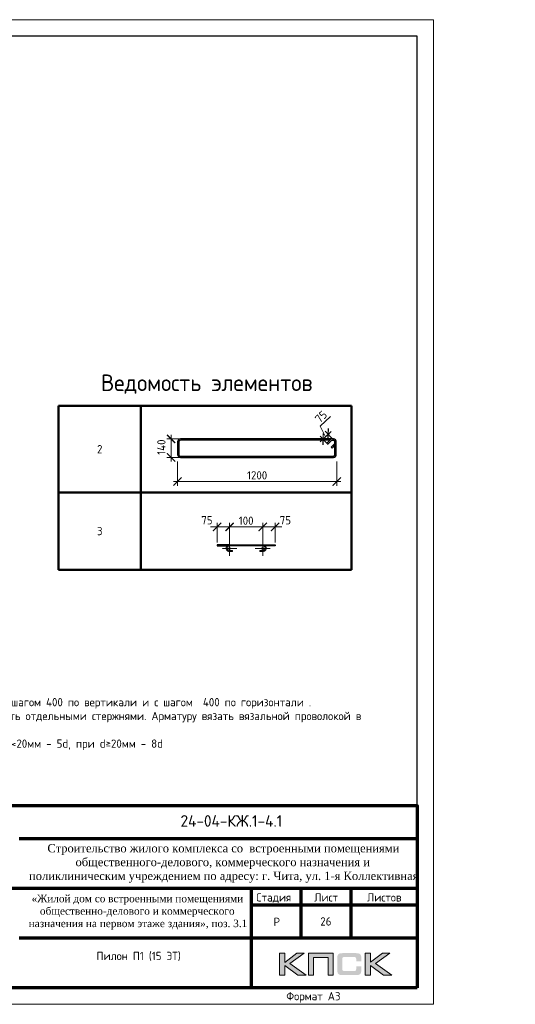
# Model space of a CAD drawing. Header units: millimetres. Extents: x 369815 to 1481759, y -423071 to -27917.
# Tile 26 of 256: x 527311 to 542256, y -396966 to -367266. Entities that reach past the tile are written whole.
import ezdxf
from ezdxf.enums import TextEntityAlignment as Align

# ---------------------------------------------------------------- set-up
doc = ezdxf.new("R2010")
doc.units = ezdxf.units.MM
doc.linetypes.add('CENTER2', pattern=[28.575, 19.05, -3.175, 3.175, -3.175])
doc.linetypes.add('GOST2.303 4', pattern=[7, 5, -2, 0])
for name, color, linetype, lineweight in [('Арм_шпильки', 143, 'Continuous', 18), ('Выноски', 20, 'Continuous', 20), ('Каркасы ригель', 3, 'Continuous', 0), ('Осевая', 10, 'CENTER2', 20), ('подоснова', 151, 'Continuous', 5), ('поз.', 2, 'Continuous', 25), ('размер', 1, 'Continuous', 25), ('РАЗМЕРЫ', 1, 'Continuous', 9), ('Рамка', 7, 'Continuous', 70), ('Текст', 7, 'Continuous', 25), ('ТОНКИЕ', 7, 'Continuous', 9)]:
    doc.layers.add(name, color=color, linetype=linetype, lineweight=lineweight)
doc.layers.add('Рамка печать', color=7, linetype='Continuous')
doc.layers.add('ТОЛСТЫЕ_ОСНОВНЫЕ', color=6, linetype='Continuous')
doc.styles.add('GOST 2.304', font='CS_Gost2304.shx')
doc.styles.add('GOST-2.304_Type-B', font='GOST_Common.ttf')
doc.styles.add('style1', font='GOST_Common.ttf', dxfattribs={"height": 500})
doc.styles.add('ГОСТ', font='GOST_Common.ttf')
doc.dimstyles.new('мой', dxfattribs={"dimscale": 100, "dimtxt": 2.5, "dimasz": 2.5, "dimexe": 1.25, "dimexo": 0.625, "dimtad": 1, "dimdec": 0, "dimtxsty": 'GOST-2.304_Type-B', "dimblk": 'ARCHTICK', "dimcen": 2.5, "dimdle": 2, "dimaunit": 1, "dimadec": 1, "dimazin": 2, "dimtfac": 1, "dimtdec": 0, "dimtmove": 1, "dimatfit": 3, "dimfxl": 1, "dimtfill": 1, "dimlwd": -1, "dimlwe": -1, "dimarcsym": 0})
doc.dimstyles.new('мой 25', dxfattribs={"dimscale": 100, "dimtxt": 2.5, "dimasz": 2.5, "dimexe": 1.25, "dimexo": 0.625, "dimtad": 1, "dimdec": 0, "dimlfac": 0.5, "dimtxsty": 'GOST-2.304_Type-B', "dimblk": 'ARCHTICK', "dimcen": 2.5, "dimdle": 1.25, "dimaunit": 1, "dimadec": 1, "dimazin": 2, "dimtfac": 1, "dimtdec": 0, "dimtmove": 1, "dimatfit": 3, "dimfxl": 6, "dimfxlon": 1, "dimtfill": 1, "dimlwd": -1, "dimlwe": -1, "dimarcsym": 0})

# ---------------------------------------------------------------- blocks, each defined once
blk = doc.blocks.new('*T1863')
at = {"layer": 'Выноски', "color": 0, "linetype": 'ByBlock', "lineweight": 50, "transparency": 16777216}
for p, q in [((0, 0), (8834, 0)), ((0, 0), (0, -4943)), ((2484, 0), (2484, -4943)), ((8834, 0), (8834, -4943)), ((0, -2606), (8834, -2606)), ((0, -4943), (8834, -4943))]:
    blk.add_line(p, q, dxfattribs=at)
at = {"layer": 'Выноски', "color": 0, "transparency": 16777216, "char_height": 250, "width": 2183.67, "attachment_point": 5, "style": 'GOST-2.304_Type-B'}
for s, insert in [('2', (1242, -1303)), ('3', (1242, -3774))]:
    blk.add_mtext(s, dxfattribs=dict(at, insert=insert))
blk = doc.blocks.new('*U121')
for p, q in [((-8, 0), (-7, 7.2)), ((-7, -7.2), (-8, 0)), ((-7, 7.2), (-4.2, 14)), ((-4.2, 14), (0.2, 19.8)), ((0.2, 19.8), (6, 24.2)), ((6, 24.2), (12.8, 27)), ((12.8, 27), (20, 28)), ((44, 28), (20, 28)), ((20, 20), (44, 20)), ((44, 20), (44, 28)), ((262.7, 28), (286.7, 28)), ((262.7, 20), (262.7, 28)), ((286.7, 20), (262.7, 20)), ((293.9, 27), (286.7, 28)), ((300.7, 24.2), (293.9, 27)), ((306.5, 19.8), (300.7, 24.2)), ((310.9, 14), (306.5, 19.8)), ((313.7, 7.2), (310.9, 14)), ((314.7, 0), (313.7, 7.2)), ((-4.2, -14), (-7, -7.2)), ((0.2, -19.8), (-4.2, -14)), ((6, -24.2), (0.2, -19.8)), ((12.8, -27), (6, -24.2)), ((20, -28), (12.8, -27)), ((20, -28), (286.7, -28)), ((286.7, -28), (293.9, -27)), ((293.9, -27), (300.7, -24.2)), ((300.7, -24.2), (306.5, -19.8)), ((306.5, -19.8), (310.9, -14)), ((310.9, -14), (313.7, -7.2)), ((313.7, -7.2), (314.7, 0))]:
    blk.add_line(p, q)
at = {"color": 0, "linetype": 'ByBlock', "lineweight": -2}
for p, q in [((0, 0), (0.7, 5.2)), ((0.7, 5.2), (2.7, 10)), ((2.7, 10), (5.9, 14.1)), ((5.9, 14.1), (10, 17.3)), ((10, 17.3), (14.8, 19.3)), ((14.8, 19.3), (20, 20)), ((291.8, 19.3), (286.7, 20)), ((296.7, 17.3), (291.8, 19.3)), ((300.8, 14.1), (296.7, 17.3)), ((304, 10), (300.8, 14.1)), ((306, 5.2), (304, 10)), ((306.7, 0), (306, 5.2)), ((0.7, -5.2), (0, 0)), ((2.7, -10), (0.7, -5.2)), ((5.9, -14.1), (2.7, -10)), ((10, -17.3), (5.9, -14.1)), ((14.8, -19.3), (10, -17.3)), ((20, -20), (14.8, -19.3)), ((20, -20), (286.7, -20)), ((286.7, -20), (291.8, -19.3)), ((291.8, -19.3), (296.7, -17.3)), ((296.7, -17.3), (300.8, -14.1)), ((300.8, -14.1), (304, -10)), ((304, -10), (306, -5.2)), ((306, -5.2), (306.7, 0))]:
    blk.add_line(p, q, dxfattribs=at)
at = {"style": 'GOST 2.304', "oblique": 15, "flags": 9}
for tag, p in [('ДИАМЕТР', (117.8, -62.2)), ('ДЛИНА', (118.1, -72.5)), ('ПОЗИЦИЯ', (118, -56.6)), ('КЛАСС', (118, -67.8)), ('МАССА', (118.7, -78.2))]:
    blk.add_attdef(tag, p, '', height=2.5, dxfattribs=at)
blk = doc.blocks.new('_ArchTick')
at = {"color": 0, "linetype": 'ByBlock', "const_width": 0.15}
blk.add_lwpolyline([(-0.5, -0.5), (0.5, 0.5)], dxfattribs=at)
blk = doc.blocks.new('*D1864')
at = {"layer": 'DEFPOINTS', "color": 0, "transparency": 16777216}
for p in [(534639, -382566), (533639, -383103), (534639, -383102)]:
    blk.add_point(p, dxfattribs=at)
at = {"layer": 'РАЗМЕРЫ', "color": 0, "linetype": 'Continuous', "transparency": 16777216}
for p, q in [((533639, -383040), (533639, -382441)), ((534639, -383040), (534639, -382441)), ((533439, -382566), (534839, -382566))]:
    blk.add_line(p, q, dxfattribs=at)
at = {"layer": 'РАЗМЕРЫ', "color": 0, "transparency": 16777216, "xscale": 250, "yscale": 250, "zscale": 250, "rotation": 180}
blk.add_blockref('_ArchTick', (533639, -382566), dxfattribs=at)
at = {"layer": 'РАЗМЕРЫ', "color": 0, "transparency": 16777216, "xscale": 250, "yscale": 250, "zscale": 250}
blk.add_blockref('_ArchTick', (534639, -382566), dxfattribs=at)
at = {"layer": 'РАЗМЕРЫ', "color": 0, "transparency": 16777216, "insert": (534139, -382378), "char_height": 250, "attachment_point": 5, "style": 'GOST-2.304_Type-B', "bg_fill": 3, "box_fill_scale": 1.1, "bg_fill_color": 256, "bg_fill_true_color": 13158600, "bg_fill_transparency": 0}
blk.add_mtext('100', dxfattribs=at)
blk = doc.blocks.new('*D1872')
at = {"layer": 'DEFPOINTS', "color": 0, "transparency": 16777216}
for p in [(533263, -383102), (533639, -383103)]:
    blk.add_point(p, dxfattribs=at)
at = {"layer": 'РАЗМЕРЫ', "color": 0, "linetype": 'Continuous', "transparency": 16777216}
for p, q in [((533263, -383040), (533263, -382441)), ((533639, -383040), (533639, -382441)), ((533839, -382566), (533063, -382566))]:
    blk.add_line(p, q, dxfattribs=at)
at = {"layer": 'РАЗМЕРЫ', "color": 0, "transparency": 16777216, "xscale": 250, "yscale": 250, "zscale": 250}
blk.add_blockref('_ArchTick', (533639, -382566), dxfattribs=at)
at = {"layer": 'РАЗМЕРЫ', "color": 0, "transparency": 16777216, "insert": (532956, -382364), "char_height": 250, "attachment_point": 5, "style": 'GOST-2.304_Type-B', "bg_fill": 3, "box_fill_scale": 1.1, "bg_fill_color": 256, "bg_fill_true_color": 13158600, "bg_fill_transparency": 0}
blk.add_mtext('75', dxfattribs=at)
at = {"layer": 'DEFPOINTS', "color": 0, "transparency": 16777216}
blk.add_point((533263, -382566), dxfattribs=at)
at = {"layer": 'РАЗМЕРЫ', "color": 0, "transparency": 16777216, "xscale": 250, "yscale": 250, "zscale": 250, "rotation": 180}
blk.add_blockref('_ArchTick', (533263, -382566), dxfattribs=at)
blk = doc.blocks.new('*D1873')
at = {"layer": 'DEFPOINTS', "color": 0, "transparency": 16777216}
for p in [(534639, -383103), (535015, -383102)]:
    blk.add_point(p, dxfattribs=at)
at = {"layer": 'РАЗМЕРЫ', "color": 0, "linetype": 'Continuous', "transparency": 16777216}
for p, q in [((534639, -383040), (534639, -382441)), ((535015, -383040), (535015, -382441)), ((534439, -382566), (535215, -382566))]:
    blk.add_line(p, q, dxfattribs=at)
at = {"layer": 'РАЗМЕРЫ', "color": 0, "transparency": 16777216, "xscale": 250, "yscale": 250, "zscale": 250, "rotation": 180}
blk.add_blockref('_ArchTick', (534639, -382566), dxfattribs=at)
at = {"layer": 'РАЗМЕРЫ', "color": 0, "transparency": 16777216, "insert": (535322, -382364), "char_height": 250, "attachment_point": 5, "style": 'GOST-2.304_Type-B', "bg_fill": 3, "box_fill_scale": 1.1, "bg_fill_color": 256, "bg_fill_true_color": 13158600, "bg_fill_transparency": 0}
blk.add_mtext('75', dxfattribs=at)
at = {"layer": 'DEFPOINTS', "color": 0, "transparency": 16777216}
blk.add_point((535015, -382566), dxfattribs=at)
at = {"layer": 'РАЗМЕРЫ', "color": 0, "transparency": 16777216, "xscale": 250, "yscale": 250, "zscale": 250}
blk.add_blockref('_ArchTick', (535015, -382566), dxfattribs=at)
blk = doc.blocks.new('*U122')
at = {"color": 0, "linetype": 'ByBlock', "lineweight": -2}
for p, q in [((-10, 1176.4), (-10, 12.5)), ((-10, 1169.4), (-10, 1176.4)), ((22, 1128), (-3.4, 1153.5)), ((0, 1169.4), (0, 1176.4)), ((0, 1150.1), (0, 12.5)), ((3.7, 1160.6), (29.1, 1135.1)), ((108.8, 1198.9), (12.5, 1198.9)), ((108.8, 1188.9), (12.5, 1188.9)), ((29.1, 1135.1), (22, 1128)), ((53.8, 1159.8), (28.3, 1185.2)), ((38.8, 1188.9), (60.9, 1166.9)), ((60.9, 1166.9), (53.8, 1159.8)), ((121.3, 12.5), (121.3, 1176.4)), ((131.3, 12.5), (131.3, 1176.4)), ((12.5, 0), (108.8, 0)), ((12.5, -10), (108.8, -10))]:
    blk.add_line(p, q, dxfattribs=at)
for centre, radius, start, end in [((12.5, 1176.4), 22.5, 90, 180), ((12.5, 1169.4), 22.5, 180, 225), ((12.5, 1176.4), 12.5, 90, 180), ((12.5, 1169.4), 12.5, 180, 225), ((19.5, 1176.4), 12.5, 45, 90), ((108.8, 1176.4), 22.5, 0, 90), ((108.8, 1176.4), 12.5, 0, 90), ((12.5, 12.5), 22.5, 180, 270), ((12.5, 12.5), 12.5, 180, 270), ((108.8, 12.5), 12.5, 270, 0), ((108.8, 12.5), 22.5, 270, 0)]:
    blk.add_arc(centre, radius, start, end, dxfattribs=at)
at = {"style": 'GOST 2.304', "oblique": 15, "flags": 9}
for tag, p in [('ДИАМЕТР', (-52.8, -63)), ('КЛАСС', (-53, -68.7)), ('ДЛИНА', (-52.5, -73.8)), ('ПОЗИЦИЯ', (-52.3, -58)), ('МАССА', (-52.3, -78.3))]:
    blk.add_attdef(tag, p, '', height=2.5, dxfattribs=at)
blk = doc.blocks.new('*D1860')
at = {"layer": 'DEFPOINTS', "color": 0, "transparency": 16777216}
for p in [(532070, -380243), (536870, -380381), (532070, -381197)]:
    blk.add_point(p, dxfattribs=at)
at = {"layer": 'РАЗМЕРЫ', "color": 0, "linetype": 'Continuous', "transparency": 16777216}
for p, q in [((532070, -380597), (532070, -381322)), ((536870, -380597), (536870, -381322)), ((536995, -381197), (531945, -381197))]:
    blk.add_line(p, q, dxfattribs=at)
at = {"layer": 'РАЗМЕРЫ', "color": 0, "transparency": 16777216, "xscale": 250, "yscale": 250, "zscale": 250, "rotation": 180}
blk.add_blockref('_ArchTick', (532070, -381197), dxfattribs=at)
at = {"layer": 'РАЗМЕРЫ', "color": 0, "transparency": 16777216, "xscale": 250, "yscale": 250, "zscale": 250}
blk.add_blockref('_ArchTick', (536870, -381197), dxfattribs=at)
at = {"layer": 'РАЗМЕРЫ', "color": 0, "transparency": 16777216, "insert": (534470, -381010), "char_height": 250, "attachment_point": 5, "style": 'GOST-2.304_Type-B', "bg_fill": 3, "box_fill_scale": 1.1, "bg_fill_color": 256, "bg_fill_true_color": 13158600, "bg_fill_transparency": 0}
blk.add_mtext('1200', dxfattribs=at)
blk = doc.blocks.new('*D1878')
at = {"layer": 'DEFPOINTS', "color": 0, "transparency": 16777216}
for p in [(531876, -379911), (533385, -379911), (533040, -380471)]:
    blk.add_point(p, dxfattribs=at)
at = {"layer": 'РАЗМЕРЫ', "color": 0, "linetype": 'Continuous', "transparency": 16777216}
for p, q in [((531876, -380596), (531876, -379786)), ((532476, -379911), (531751, -379911)), ((532476, -380471), (531751, -380471))]:
    blk.add_line(p, q, dxfattribs=at)
at = {"layer": 'РАЗМЕРЫ', "color": 0, "transparency": 16777216, "insert": (531583, -380159), "char_height": 250, "attachment_point": 5, "rotation": 90, "style": 'GOST-2.304_Type-B', "bg_fill": 3, "box_fill_scale": 1.1, "bg_fill_color": 256, "bg_fill_true_color": 13158600, "bg_fill_transparency": 0}
blk.add_mtext('140', dxfattribs=at)
at = {"layer": 'РАЗМЕРЫ', "color": 0, "transparency": 16777216, "xscale": 250, "yscale": 250, "zscale": 250}
for p, rotation in [((531876, -379911), 90), ((531876, -380471), 270)]:
    blk.add_blockref('_ArchTick', p, dxfattribs=dict(at, rotation=rotation))
blk = doc.blocks.new('*U78')
at = {"layer": 'ТОЛСТЫЕ_ОСНОВНЫЕ', "color": 6}
blk.add_lwpolyline([(20, 5), (415, 5), (415, 292), (20, 292)], close=True, dxfattribs=at)
at = {"layer": 'ТОНКИЕ'}
blk.add_lwpolyline([(0, 0), (420, 0), (420, 297), (0, 297)], close=True, dxfattribs=at)
at = {"layer": 'Текст', "style": 'style1'}
blk.add_text('Формат А3', height=2.5, dxfattribs=at).set_placement((375.57, 1.2))
blk = doc.blocks.new('штамп кж1.1')
at = {"layer": 'Рамка печать', "lineweight": 20}
h = blk.add_hatch(color=0, dxfattribs=at)
h.paths.add_polyline_path([(419458, -85094), (419234, -85094), (418867, -85370), (418867, -85094), (418712, -85094), (418712, -85757), (418867, -85757), (418867, -85466), (419264, -85757), (419512, -85757), (419019, -85406)])
h.paths.add_polyline_path([(419737, -85219), (420175, -85219), (420175, -85757), (420329, -85757), (420329, -85094), (420165, -85094), (419583, -85094), (419583, -85251), (419583, -85757), (419737, -85757)])
h.paths.add_polyline_path([(421451, -85091), (421295, -85091), (421295, -85754), (421451, -85754), (421451, -85462), (421847, -85754), (422095, -85754), (421602, -85403), (422041, -85091), (421818, -85091), (421451, -85367)])
blk.add_hatch(color=204, dxfattribs=at).paths.add_polyline_path([(421166, -85165), (421164, -85157), (421161, -85151), (421158, -85145), (421154, -85139), (421151, -85134), (421147, -85129), (421143, -85124), (421139, -85120), (421133, -85117), (421128, -85113), (421122, -85109), (421115, -85107), (421108, -85104), (421100, -85101), (421093, -85099), (421075, -85096), (421056, -85093), (421035, -85092), (421012, -85091), (420617, -85091), (420594, -85092), (420573, -85093), (420553, -85096), (420536, -85099), (420528, -85102), (420521, -85104), (420514, -85107), (420508, -85110), (420502, -85113), (420496, -85117), (420491, -85120), (420486, -85124), (420482, -85129), (420478, -85134), (420474, -85139), (420471, -85145), (420468, -85151), (420466, -85158), (420463, -85165), (420461, -85172), (420457, -85188), (420455, -85206), (420453, -85226), (420453, -85248), (420453, -85596), (420453, -85618), (420455, -85638), (420457, -85656), (420461, -85673), (420463, -85680), (420466, -85687), (420468, -85694), (420471, -85700), (420474, -85705), (420478, -85711), (420482, -85716), (420486, -85720), (420491, -85725), (420496, -85728), (420502, -85731), (420508, -85735), (420514, -85738), (420521, -85740), (420528, -85743), (420536, -85745), (420553, -85749), (420573, -85751), (420594, -85753), (420617, -85754), (421012, -85754), (421035, -85753), (421056, -85752), (421075, -85749), (421092, -85746), (421100, -85743), (421108, -85741), (421115, -85738), (421122, -85735), (421128, -85732), (421133, -85728), (421139, -85725), (421143, -85720), (421147, -85716), (421151, -85711), (421154, -85706), (421158, -85700), (421161, -85694), (421164, -85688), (421166, -85680), (421169, -85673), (421172, -85656), (421175, -85639), (421176, -85618), (421177, -85596), (421177, -85487), (421022, -85487), (421022, -85576), (421022, -85582), (421021, -85588), (421020, -85594), (421019, -85599), (421017, -85604), (421015, -85608), (421012, -85612), (421008, -85616), (421005, -85619), (421001, -85622), (420996, -85624), (420991, -85626), (420987, -85627), (420981, -85628), (420974, -85628), (420968, -85629), (420649, -85629), (420644, -85628), (420639, -85628), (420635, -85626), (420631, -85624), (420627, -85621), (420624, -85618), (420620, -85615), (420617, -85611), (420615, -85607), (420613, -85603), (420611, -85598), (420609, -85593), (420607, -85584), (420607, -85574), (420607, -85256), (420607, -85250), (420607, -85245), (420609, -85240), (420610, -85235), (420611, -85231), (420613, -85228), (420616, -85225), (420619, -85221), (420622, -85218), (420626, -85216), (420630, -85214), (420634, -85212), (420639, -85211), (420643, -85210), (420649, -85210), (420654, -85210), (420968, -85210), (420974, -85210), (420981, -85210), (420986, -85212), (420991, -85213), (420996, -85215), (421000, -85217), (421004, -85220), (421008, -85223), (421011, -85227), (421014, -85231), (421017, -85235), (421019, -85240), (421020, -85245), (421021, -85250), (421022, -85257), (421022, -85263), (421022, -85336), (421177, -85336), (421177, -85248), (421176, -85226), (421175, -85206), (421172, -85188), (421168, -85172)])
at = {"layer": 'Рамка', "color": 7}
for p, q in [((410858, -81634), (422858, -81634)), ((404358, -83134), (422858, -83134)), ((419358, -83134), (419358, -84634)), ((420858, -83134), (420858, -84634)), ((417858, -83634), (422858, -83634)), ((417858, -83634), (422858, -83634)), ((410858, -84634), (422858, -84634))]:
    blk.add_line(p, q, dxfattribs=at)
at = {"layer": 'Рамка'}
blk.add_line((417858, -83134), (417858, -86134), dxfattribs=at)
blk.add_lwpolyline([(422858, -86134), (404358, -86134), (404358, -80634), (422858, -80634)], close=True, dxfattribs=at)
at = {"layer": 'Рамка печать', "color": 0, "lineweight": 20}
for points in [[(418712, -85757), (418712, -85094), (418867, -85094), (418867, -85370), (419234, -85094), (419458, -85094), (419019, -85406), (419512, -85757), (419264, -85757), (418867, -85466), (418867, -85757), (418712, -85757)], [(419737, -85757), (419737, -85219), (420175, -85219), (420175, -85757), (420329, -85757), (420329, -85094), (420165, -85094), (419583, -85094), (419583, -85251), (419583, -85757), (419737, -85757)], [(421295, -85754), (421295, -85091), (421451, -85091), (421451, -85367), (421818, -85091), (422041, -85091), (421602, -85403), (422095, -85754), (421847, -85754), (421451, -85462), (421451, -85754), (421295, -85754)]]:
    blk.add_lwpolyline(points, close=True, dxfattribs=at)
at = {"layer": 'Текст', "color": 7, "style": 'ГОСТ'}
blk.add_text('24-04-КЖ.1-4.1', height=350, dxfattribs=at).set_placement((417259, -81103), align=Align.MIDDLE_CENTER)
for s, p in [('Стадия', (418009, -83534)), ('Лист', (419758, -83534)), ('Листов', (421350, -83534)), ('Р', (418530, -84272))]:
    blk.add_text(s, height=250, dxfattribs=at).set_placement(p)
at = {"layer": 'Текст', "color": 7, "attachment_point": 1, "style": 'ГОСТ'}
for s, width, heights, insert, char_height in [('\\pi594.35517;{\\fTimes New Roman|b0|i0|c204|p18;\\C256;Строительство жилого комплекса со  встроенными помещениями \\P\\pi1441.86779;общественного-делового, коммерческого назначения и \\P\\pi41.3631;поликлиническим учреждением по адресу: г. Чита, ул. 1-я Коллективная}', 11543.07, [0], (411117, -81801), 250), ('\\pi389.01406;{\\fTimes New Roman|b0|i0|c204|p18;\\C256;«Жилой дом со встроенными помещениями \\P\\pi641.91601;общественно-делового и коммерческого \\P\\pi302.06381;назначения на первом этаже здания», поз. 3.1\\P}', 7000, [1500], (410844, -83331), 225)]:
    blk.add_mtext_dynamic_manual_height_columns(s, width=width, gutter_width=12.5, heights=heights, dxfattribs=dict(at, insert=insert, char_height=char_height))
blk = doc.blocks.new('*T1861')
at = {"layer": 'Каркасы ригель', "color": 0, "linetype": 'ByBlock', "lineweight": -2, "transparency": 16777216}
for p, q in [((0, 0), (1500, 0)), ((0, -1000), (1500, -1000))]:
    blk.add_line(p, q, dxfattribs=at)
at = {"layer": 'Каркасы ригель', "color": 0, "linetype": 'ByBlock', "lineweight": 50, "transparency": 16777216}
for p, q in [((0, 0), (0, -1000)), ((1500, 0), (1500, -1000))]:
    blk.add_line(p, q, dxfattribs=at)
at = {"layer": 'Каркасы ригель', "color": 0, "linetype": 'Continuous', "lineweight": 0, "transparency": 16777216, "insert": (750, -500), "char_height": 250, "width": 1000, "attachment_point": 5, "style": 'ГОСТ'}
blk.add_mtext('26', dxfattribs=at)
blk = doc.blocks.new('*D2345')
at = {"layer": 'DEFPOINTS', "color": 0, "transparency": 16777216}
for p in [(536612, -379772), (536660, -380127), (536812, -379982)]:
    blk.add_point(p, dxfattribs=at)
at = {"layer": 'РАЗМЕРЫ', "color": 0, "linetype": 'Continuous', "transparency": 16777216}
for p, q in [((536374, -379524), (536681, -379232)), ((536536, -379844), (536374, -379524)), ((536369, -380002), (536702, -379686)), ((536617, -380081), (536374, -379825)), ((536769, -379937), (536526, -379681))]:
    blk.add_line(p, q, dxfattribs=at)
at = {"layer": 'РАЗМЕРЫ', "color": 0, "transparency": 16777216, "xscale": 250, "yscale": 250, "zscale": 250}
for p, rotation in [((536460, -379916), 223.5387359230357), ((536612, -379772), 43.53873592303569)]:
    blk.add_blockref('_ArchTick', p, dxfattribs=dict(at, rotation=rotation))
at = {"layer": 'РАЗМЕРЫ', "color": 0, "transparency": 16777216, "insert": (536398, -379242), "char_height": 250, "attachment_point": 5, "rotation": 43.5387, "style": 'GOST-2.304_Type-B', "bg_fill": 3, "box_fill_scale": 1.1, "bg_fill_color": 256, "bg_fill_true_color": 13158600, "bg_fill_transparency": 0}
blk.add_mtext('75', dxfattribs=at)

msp = doc.modelspace()

# ---------------------------------------------------------------- block references
for name, p in [('*T1863', (528482.5, -378918.1, 3100)), ('*T1861', (535793.5, -393966.1, 3100))]:
    msp.add_blockref(name, p)
at = {"lineweight": 30, "xscale": 3.959999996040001, "yscale": 3.959999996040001, "zscale": 3.959999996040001, "rotation": 269.9999999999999}
msp.add_blockref('*U122', (532110, -379950.8, 3100), dxfattribs=at)
at = {"layer": 'Арм_шпильки', "color": 3, "xscale": 3.75, "yscale": 3.75, "zscale": 3.75, "rotation": 180}
msp.add_blockref('*U121', (534714.2, -383207.1, 3100), dxfattribs=at)
at = {"layer": 'размер'}
for p in [(72562.5, -310331.9, 3100), (116435.2, -310331.9, 3100)]:
    msp.add_blockref('штамп кж1.1', p, dxfattribs=at)

# ---------------------------------------------------------------- texts
at = {"ltscale": 100, "insert": (521291.1, -387310.8, 3100), "char_height": 250, "width": 17398.124, "attachment_point": 1, "style": 'GOST-2.304_Type-B'}
msp.add_mtext('\\pi-750,l750,t750,5000;1.^IОбщие примечания см. лист 1\\P2.^IШпильки поз.3 устанавливать с шагом 400 по вертикали и с шагом  400 по горизонтали .\\P3.^IАрмирование пилонов  выполнять отдельными стержнями. Арматуру вязать вязальной проволокой в каждом пересечении.\\P{\\C7;4.^IДиаметр оправки стержня при d<20мм - 5d, при d≥20мм - 8d}', dxfattribs=at)
at = {"layer": 'Выноски', "color": 240, "true_color": 0xed1f24, "insert": (476801.7, -389713.7), "char_height": 250, "width": 18219.66, "attachment_point": 1, "style": 'ГОСТ'}
msp.add_mtext('\\pi-500,l500;В выделенной области представлена замененная ( актуальная) версия. Содержание изменения см. в листе разрешения на внесение изменений{\\H1.025x; }', dxfattribs=at)
at = {"layer": 'РАЗМЕРЫ', "insert": (532950.7, -378258.2, 3100), "char_height": 500, "attachment_point": 5, "style": 'GOST-2.304_Type-B'}
msp.add_mtext_dynamic_manual_height_columns('{\\C0;Ведомость элементов}', width=15225.227, gutter_width=15, heights=[0], dxfattribs=at)
at = {"layer": 'Текст', "color": 7, "char_height": 250, "attachment_point": 1, "style": 'ГОСТ'}
for s, insert in [('\\pi3500;\\P\\pi1484.09091;{\\C0;План пилонов} 15-го этажа{\\H1.83333x; }', (483420.8, -394966.1, 3100)), ('\\pi3500;{\\C256;\\P\\pi2334.09091;Пилон П1 (15 ЭТ)}', (527293.5, -394966.1, 3100))]:
    msp.add_mtext_dynamic_manual_height_columns(s, width=7000, gutter_width=12.5, heights=[1500], dxfattribs=dict(at, insert=insert))

# ---------------------------------------------------------------- next in the draw order: dimensions: what is measured, and where the dimension line sits
at = {"layer": 'РАЗМЕРЫ', "color": 146, "true_color": 0x006272}
dim = msp.add_linear_dim(base=(532070.4, -381197.4, 3100), p1=(536869.6, -380381, 3100), p2=(532070.4, -380243, 3100), dimstyle='мой 25', override={"dimlfac": 0.25}, dxfattribs=at)
dim.commit()
dim.dimension.update_dxf_attribs({"geometry": '*D1860', "text_midpoint": (534470, -381009.9, 3100)})
dim = msp.add_linear_dim(base=(534639.2, -382565.5, 3100), p1=(533639.2, -383102.8, 3100), p2=(534639.2, -383102.1, 3100), text='100', dimstyle='мой', dxfattribs=at)
dim.commit()
dim.dimension.update_dxf_attribs({"geometry": '*D1864', "text_midpoint": (534139.2, -382378, 3100)})

# ---------------------------------------------------------------- next in the draw order: linework, layer by layer
at = {"layer": 'поз.', "linetype": 'GOST2.303 4', "ltscale": 0.4, "elevation": 3100}
for points in [[(533639.2, -383102.1), (533263.2, -383102.1), (533263.2, -383132.1), (533637.9, -383132.2)], [(534639.2, -383102.1), (535015.2, -383102.1), (535015.2, -383132.1), (534640.4, -383132.2)]]:
    msp.add_lwpolyline(points, dxfattribs=at)

# ---------------------------------------------------------------- next in the draw order: dimensions: what is measured, and where the dimension line sits
at = {"layer": 'РАЗМЕРЫ', "color": 146}
dim = msp.add_linear_dim(base=(531875.8, -379911.2, 3100), p1=(533039.8, -380470.6, 3100), p2=(533385.5, -379911.2, 3100), angle=90, dimstyle='мой 25', override={"dimlfac": 0.25}, dxfattribs=at)
dim.commit()
dim.dimension.update_dxf_attribs({"geometry": '*D1878', "text_midpoint": (531770.6, -380159.4, 3100), "dimtype": 160})

# ---------------------------------------------------------------- next in the draw order: dimensions: what is measured, and where the dimension line sits
dim = msp.add_linear_dim(base=(533263.2, -382565.5, 3100), p1=(533639.2, -383102.8, 3100), p2=(533263.2, -383102.1, 3100), text='75', dimstyle='мой', dxfattribs=at)
dim.commit()
dim.dimension.update_dxf_attribs({"geometry": '*D1872', "text_midpoint": (532956.3, -382551.3, 3100), "dimtype": 160})
dim = msp.add_linear_dim(base=(535015.2, -382565.5, 3100), p1=(534639.1, -383102.8, 3100), p2=(535015.2, -383102.1, 3100), angle=180, text='75', dimstyle='мой', dxfattribs=at)
dim.commit()
dim.dimension.update_dxf_attribs({"geometry": '*D1873', "text_midpoint": (535322, -382551.3, 3100), "dimtype": 160})

# ---------------------------------------------------------------- next in the draw order: linework, layer by layer
at = {"layer": 'Осевая', "ltscale": 0.1}
for p, q in [((533639.2, -382994.5, 3100), (533639.2, -383442.8, 3100)), ((534639.1, -382994.5, 3100), (534639.1, -383442.8, 3100)), ((533863.3, -383218.7, 3100), (533415, -383218.7, 3100)), ((534863.3, -383218.7, 3100), (534415, -383218.7, 3100))]:
    msp.add_line(p, q, dxfattribs=at)
at = {"layer": 'подоснова'}
for centre in [(533639.2, -383218.7, 3100), (534639.1, -383218.7, 3100)]:
    msp.add_circle(centre, 32, dxfattribs=at)

# ---------------------------------------------------------------- next in the draw order: block references
at = {"xscale": 100, "yscale": 100, "zscale": 100}
msp.add_blockref('*U78', (497793.5, -396966.1, 3100), dxfattribs=at)

# ---------------------------------------------------------------- next in the draw order: dimensions: what is measured, and where the dimension line sits
at = {"layer": 'РАЗМЕРЫ', "color": 146, "true_color": 0x006272}
dim = msp.add_aligned_dim(p1=(536660, -380126.5), p2=(536811.7, -379982.4), distance=290.3, text='75', dimstyle='мой 25', override={"dimlfac": 0.25}, dxfattribs=at)
dim.commit()
dim.dimension.update_dxf_attribs({"geometry": '*D2345', "text_midpoint": (536290, -379344.8)})

doc.saveas('drawing.dxf')
